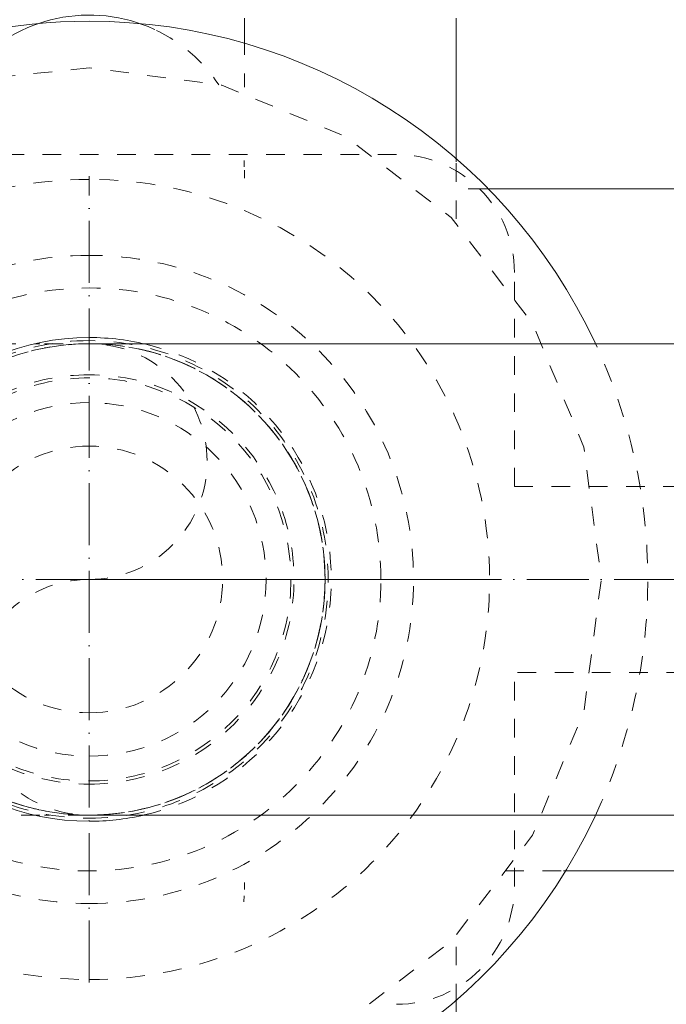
# Model space of a CAD drawing. Header units: millimetres. Extents: x 9824119 to 13672909, y -72394 to 462135.
# Tile 188 of 256: x 10119394 to 10119498, y 260 to 419. Entities that reach past the tile are written whole.
import ezdxf
from ezdxf import colors
from ezdxf.entities.mleader import LeaderData, LeaderLine
from ezdxf.math import Vec2, Vec3

# ---------------------------------------------------------------- set-up
doc = ezdxf.new("R2010")
doc.units = ezdxf.units.MM
doc.linetypes.add('ADSK_Осевая', pattern=[14, 10, -2, 0, -2])
doc.linetypes.add('ADSK_Скрыто', pattern=[6, 3, -3])
for name, color, linetype, lineweight in [('A-DETL-HDLN', 7, 'ADSK_Скрыто', 9), ('M-EQPM', 7, 'Continuous', 18), ('P-PIPE', 7, 'Continuous', 18), ('P-PIPE-CNTR', 7, 'ADSK_Осевая', 18), ('ОВ', 1, 'Continuous', 60)]:
    doc.layers.add(name, color=color, linetype=linetype, lineweight=lineweight)
doc.styles.add('ISO_1.0', font='isocpeur.ttf')
doc.styles.add('ISOCPEUR', font='isocpeui.ttf')

# ---------------------------------------------------------------- blocks, each defined once
blk = doc.blocks.new('ADSK_СтальСварка_Отвод_ГОСТ17375-2001 - Исполнение 2-V112-В_Этаж 01_Отопление')
at = {"layer": 'P-PIPE', "color": 1, "true_color": 0xff0000, "flags": 128}
for points in [[(28778.5, -10333.48), (28774.51, -10333.48), (28770.53, -10333.48), (28766.56, -10333.48), (28762.63, -10333.48), (28758.73, -10333.48), (28754.86, -10333.48), (28751.04, -10333.48), (28747.27, -10333.48), (28743.55, -10333.48), (28739.9, -10333.48), (28736.32, -10333.48), (28732.81, -10333.48), (28729.38, -10333.48), (28726.03, -10333.48), (28722.78, -10333.48), (28719.62, -10333.48), (28716.56, -10333.48), (28713.6, -10333.48), (28710.76, -10333.48), (28708.03, -10333.48), (28705.42, -10333.48), (28702.94, -10333.48), (28700.58, -10333.48), (28698.35, -10333.48), (28696.26, -10333.48), (28694.3, -10333.48), (28692.49, -10333.48), (28690.82, -10333.48), (28689.29, -10333.48), (28687.92, -10333.48), (28686.69, -10333.48), (28685.63, -10333.48), (28684.71, -10333.48), (28683.95, -10333.48), (28683.35, -10333.48), (28682.91, -10333.48), (28682.63, -10333.48), (28682.5, -10333.48), (28682.5, -10333.48)], [(28682.5, -10409.48), (28682.58, -10409.48), (28682.82, -10409.48), (28683.22, -10409.48), (28683.77, -10409.48), (28684.49, -10409.48), (28685.36, -10409.48), (28686.39, -10409.48), (28687.57, -10409.48), (28688.91, -10409.48), (28690.39, -10409.48), (28692.02, -10409.48), (28693.8, -10409.48), (28695.71, -10409.48), (28697.77, -10409.48), (28699.96, -10409.48), (28702.29, -10409.48), (28704.74, -10409.48), (28707.32, -10409.48), (28710.01, -10409.48), (28712.83, -10409.48), (28715.75, -10409.48), (28718.78, -10409.48), (28721.91, -10409.48), (28725.14, -10409.48), (28728.47, -10409.48), (28731.87, -10409.48), (28735.36, -10409.48), (28738.93, -10409.48), (28742.56, -10409.48), (28746.26, -10409.48), (28750.02, -10409.48), (28753.82, -10409.48), (28757.68, -10409.48), (28761.57, -10409.48), (28765.5, -10409.48), (28769.45, -10409.48), (28773.43, -10409.48), (28777.42, -10409.48)]]:
    blk.add_lwpolyline(points, dxfattribs=at)
at = {"layer": 'P-PIPE', "color": 1, "true_color": 0xff0000}
for start, end in [(86.4704, 96.2894), (105, 180), (180, 255), (263.7106, 273.4781)]:
    blk.add_arc((28682.5, -10371.48), 38, start, end, dxfattribs=at)
blk = doc.blocks.new('ADSK_СтальСварка_Отвод_ГОСТ17375-2001 - Исполнение 2-V48-В_Этаж 01_Отопление')
at = {"layer": 'A-DETL-HDLN', "color": 1, "true_color": 0xff0000, "flags": 128}
for points in [[(28601.7, -10333.48), (28602.36, -10333.48), (28606.27, -10333.48), (28610.13, -10333.48), (28613.95, -10333.48), (28617.72, -10333.48), (28621.44, -10333.48), (28625.09, -10333.48), (28628.67, -10333.48), (28632.18, -10333.48), (28635.62, -10333.48), (28638.96, -10333.48), (28642.22, -10333.48), (28645.38, -10333.48), (28648.43, -10333.48), (28651.39, -10333.48), (28654.23, -10333.48), (28656.96, -10333.48), (28659.57, -10333.48), (28662.06, -10333.48), (28664.42, -10333.48), (28666.64, -10333.48), (28668.74, -10333.48), (28670.69, -10333.48), (28672.51, -10333.48), (28674.18, -10333.48), (28674.52, -10333.48)], [(28675.28, -10333.48), (28675.7, -10333.48), (28677.07, -10333.48), (28678.3, -10333.48), (28679.37, -10333.48), (28680.28, -10333.48), (28681.04, -10333.48), (28681.64, -10333.48), (28682.08, -10333.48)], [(28682.94, -10333.49), (28684.02, -10333.51), (28685.53, -10333.6), (28687.05, -10333.76), (28688.55, -10333.97), (28690.05, -10334.24), (28691.53, -10334.57), (28693, -10334.96), (28694.45, -10335.41), (28695.88, -10335.92), (28697.29, -10336.48), (28698.68, -10337.1), (28700.04, -10337.78), (28701.38, -10338.51), (28702.68, -10339.29), (28703.95, -10340.12), (28705.19, -10341), (28706.39, -10341.94), (28707.55, -10342.91), (28708.68, -10343.94), (28709.76, -10345.01), (28710.79, -10346.12), (28711.78, -10347.27), (28712.73, -10348.46), (28713.63, -10349.69), (28714.47, -10350.95), (28715.27, -10352.25), (28716.01, -10353.57), (28716.7, -10354.93), (28717.34, -10356.31), (28717.91, -10357.71), (28718.44, -10359.14), (28718.9, -10360.59), (28719.31, -10362.05), (28719.66, -10363.53), (28719.94, -10365.02), (28720.17, -10366.53), (28720.34, -10368.04), (28720.45, -10369.55), (28720.49, -10371.07), (28720.5, -10371.48)], [(28720.5, -10371.48), (28720.47, -10373), (28720.37, -10374.52), (28720.22, -10376.03), (28720.01, -10377.54), (28719.74, -10379.03), (28719.41, -10380.52), (28719.02, -10381.98), (28718.57, -10383.44), (28718.06, -10384.87), (28717.5, -10386.28), (28716.88, -10387.67), (28716.2, -10389.03), (28715.47, -10390.36), (28714.69, -10391.67), (28713.86, -10392.94), (28712.98, -10394.18), (28712.04, -10395.38), (28711.07, -10396.54), (28710.04, -10397.66), (28708.97, -10398.74), (28707.86, -10399.78), (28706.71, -10400.77), (28705.52, -10401.72), (28704.29, -10402.61), (28703.03, -10403.46), (28701.73, -10404.25), (28700.41, -10405), (28699.05, -10405.69), (28697.67, -10406.32), (28696.27, -10406.9), (28694.84, -10407.42), (28693.39, -10407.89), (28691.93, -10408.29), (28690.45, -10408.64), (28688.96, -10408.93), (28687.45, -10409.16), (28685.94, -10409.33), (28684.43, -10409.43), (28682.91, -10409.48)], [(28674.52, -10409.48), (28672.97, -10409.48), (28671.2, -10409.48), (28669.28, -10409.48), (28667.22, -10409.48), (28665.03, -10409.48), (28662.71, -10409.48), (28660.25, -10409.48), (28657.68, -10409.48), (28654.98, -10409.48), (28652.17, -10409.48), (28649.24, -10409.48), (28646.21, -10409.48), (28643.08, -10409.48), (28639.85, -10409.48), (28636.53, -10409.48), (28633.12, -10409.48), (28629.63, -10409.48), (28626.06, -10409.48), (28622.43, -10409.48), (28618.73, -10409.48), (28614.98, -10409.48), (28611.17, -10409.48), (28607.31, -10409.48), (28603.42, -10409.48), (28601.7, -10409.48)], [(28682.12, -10409.48), (28681.78, -10409.48), (28681.22, -10409.48), (28680.5, -10409.48), (28679.63, -10409.48), (28678.6, -10409.48), (28677.42, -10409.48), (28676.09, -10409.48), (28675.28, -10409.48)]]:
    blk.add_lwpolyline(points, dxfattribs=at)
at = {"layer": 'A-DETL-HDLN', "color": 1, "true_color": 0xff0000}
for start, end in [(96.3644, 105), (0, 86.3954), (273.5531, 0), (255, 263.6356)]:
    blk.add_arc((28682.5, -10371.48), 38, start, end, dxfattribs=at)
blk = doc.blocks.new('TPE 32-230_50Hz_GRUNDFOS_1ph_0_75kW - TPE3 50-180_50_99272439-578154-В_Этаж 01_Отопление')
at = {"layer": 'A-DETL-HDLN', "color": 1, "true_color": 0xff0000}
for p, q in [((28692.9, -10282.75), (28693.05, -10282.82)), ((28707.5, -10283.92), (28707.5, -10292.11)), ((28707.5, -10283.92), (28707.5, -10292.11)), ((28707.45, -10303.94), (28707.49, -10304.94)), ((28741.62, -10313.36), (28741.62, -10304.21)), ((28741.62, -10313.36), (28741.62, -10304.21)), ((28746.58, -10308.48), (28741.62, -10308.48)), ((28746.58, -10308.48), (28741.62, -10308.48)), ((28749.53, -10418.48), (28758.85, -10418.48)), ((28749.53, -10418.48), (28758.85, -10418.48)), ((28707.48, -10422.48), (28707.42, -10423.48)), ((28741.62, -10439.7), (28741.62, -10430.03)), ((28741.62, -10439.7), (28741.62, -10430.03))]:
    blk.add_line(p, q, dxfattribs=at)
at = {"layer": 'A-DETL-HDLN', "color": 1, "true_color": 0xff0000, "flags": 128}
for points in [[(28661.32, -10292.2), (28661.86, -10291.37), (28662.44, -10290.55), (28663.06, -10289.76), (28663.7, -10289), (28664.38, -10288.26), (28665.08, -10287.55), (28665.81, -10286.87), (28666.57, -10286.21), (28667.35, -10285.59), (28668.16, -10285), (28668.99, -10284.45), (28669.84, -10283.92), (28670.71, -10283.43), (28671.6, -10282.98)], [(28693.33, -10282.96), (28693.8, -10283.18), (28694.68, -10283.65), (28695.55, -10284.16), (28696.39, -10284.7), (28697.21, -10285.27), (28698.01, -10285.87), (28698.78, -10286.51), (28699.52, -10287.18), (28700.24, -10287.87), (28700.93, -10288.6), (28701.59, -10289.35), (28702.22, -10290.12), (28702.82, -10290.92), (28703.39, -10291.75)], [(28682.5, -10288.98), (28665.1, -10290.84), (28648.52, -10296.3), (28633.46, -10305.14), (28620.6, -10316.94), (28610.5, -10331.21)], [(28682.5, -10453.98), (28703.85, -10451.17), (28723.75, -10442.93), (28740.83, -10429.82), (28753.94, -10412.73), (28762.19, -10392.84), (28765, -10371.48), (28762.19, -10350.13), (28753.94, -10330.23), (28740.83, -10313.15), (28723.75, -10300.04), (28703.85, -10291.79), (28682.5, -10288.98)], [(28707.5, -10306.77), (28707.5, -10306.33), (28707.5, -10305.98), (28707.5, -10305.72), (28707.5, -10305.56), (28707.5, -10305.49)], [(28707.5, -10305.53), (28707.5, -10305.67), (28707.5, -10305.9), (28707.5, -10306.22)], [(28707.5, -10421.44), (28707.5, -10421.3), (28707.5, -10421.07), (28707.5, -10420.74), (28707.5, -10420.33)], [(28707.5, -10420.64), (28707.5, -10420.99), (28707.5, -10421.24), (28707.5, -10421.41), (28707.5, -10421.48)]]:
    blk.add_lwpolyline(points, dxfattribs=at)
at = {"layer": 'M-EQPM', "color": 1, "true_color": 0xff0000}
for p, q in [((28707.5, -10280.98), (28707.5, -10283.91)), ((28707.5, -10280.98), (28707.5, -10283.91)), ((28741.62, -10304.17), (28741.62, -10280.98)), ((28741.62, -10304.17), (28741.62, -10280.98)), ((28809.87, -10308.48), (28746.63, -10308.48)), ((28809.87, -10308.48), (28746.63, -10308.48)), ((28758.9, -10418.48), (28809.87, -10418.48)), ((28758.9, -10418.48), (28809.87, -10418.48)), ((28741.62, -10445.98), (28741.62, -10439.7)), ((28741.62, -10445.98), (28741.62, -10439.7))]:
    blk.add_line(p, q, dxfattribs=at)
at = {"layer": 'M-EQPM', "color": 1, "true_color": 0xff0000, "flags": 128}
blk.add_lwpolyline([(28671.6, -10282.98), (28672.51, -10282.56), (28673.44, -10282.18), (28674.38, -10281.84), (28675.33, -10281.53), (28676.29, -10281.26), (28677.27, -10281.04), (28678.25, -10280.85), (28679.24, -10280.7), (28680.23, -10280.59), (28681.23, -10280.52), (28682.23, -10280.48), (28683.23, -10280.49), (28684.23, -10280.54), (28685.22, -10280.63), (28686.21, -10280.76), (28687.2, -10280.93), (28688.18, -10281.14), (28689.15, -10281.38), (28690.1, -10281.67), (28691.05, -10281.99), (28691.98, -10282.35), (28692.9, -10282.75)], dxfattribs=at)
blk = doc.blocks.new('ADSK_СтальСварка_Переход_ГОСТ17378-2001 - Исполнение 2-626714-В_Этаж 01_Отопление')
at = {"layer": 'A-DETL-HDLN', "color": 1, "true_color": 0xff0000}
for radius, start, end in [(38, 90.5797, 119.4203), (38, 270.5797, 89.4203), (38, 120.5797, 149.4203), (28.5, 90, 270), (28.5, 270, 90), (38, 150.5797, 179.4203), (38, 180.5797, 209.4203), (38, 210.5797, 239.4203), (38, 240.5797, 269.4203)]:
    blk.add_arc((28682.5, -10371.48), radius, start, end, dxfattribs=at)
blk = doc.blocks.new('ADSK_СтальСварка_Переход_ГОСТ17378-2001 - Исполнение 2-V164-В_Этаж 01_Отопление')
at = {"layer": 'A-DETL-HDLN', "color": 1, "true_color": 0xff0000}
for start, end in [(90.5797, 119.4203), (270.5797, 89.4203), (120.5797, 149.4203), (150.5797, 179.4203), (180.5797, 209.4203), (210.5797, 239.4203), (240.5797, 269.4203)]:
    blk.add_arc((28682.5, -10371.48), 38, start, end, dxfattribs=at)
blk = doc.blocks.new('Tecofi_VPI4449-02_Затвор дисковый поворотный с ручкой - Затвор дисковый поворотный с рычагом_VPI 4449-02-626913-В_Этаж 01_Отопление')
at = {"layer": 'A-DETL-HDLN', "color": 1, "true_color": 0xff0000}
for p, q in [((28732, -10302.98), (28625.24, -10302.98)), ((28751, -10356.48), (28751, -10321.98)), ((28751, -10356.48), (28832.5, -10356.48)), ((28832.5, -10386.48), (28751, -10386.48)), ((28751, -10420.98), (28751, -10386.48))]:
    blk.add_line(p, q, dxfattribs=at)
for centre, radius, start, end in [((28732, -10321.98), 19, 0, 90), ((28682.5, -10371.48), 52.25, 90, 270), ((28682.5, -10371.48), 52.25, 270, 90), ((28682.5, -10371.48), 32.5, 90, 270), ((28682.5, -10371.48), 32.5, 270, 90), ((28732, -10420.98), 19, 270, 0)]:
    blk.add_arc(centre, radius, start, end, dxfattribs=at)
blk = doc.blocks.new('VM_Фланец_ГОСТ 33259-2015 - VM_Фланец_ГОСТ 33259-2015-V165-В_Этаж 01_Отопление')
at = {"layer": 'A-DETL-HDLN'}
for radius, start, end in [(39, 282.8212, 75.5005), (90, 334.92, 25.06)]:
    blk.add_arc((28682.5, -10371.48), radius, start, end, dxfattribs=at)
at = {"layer": 'P-PIPE', "lineweight": 9}
for radius, start, end in [(90, 90, 270), (90, 25.0917, 90), (39, 90, 270), (39, 75.5736, 90), (39, 270, 282.7481), (90, 270, 334.8883)]:
    blk.add_arc((28682.5, -10371.48), radius, start, end, dxfattribs=at)
blk = doc.blocks.new('VM_Фланец_ГОСТ 33259-2015 - VM_Фланец_ГОСТ 33259-2015-V166-В_Этаж 01_Отопление')
at = {"layer": 'A-DETL-HDLN'}
for radius, start, end in [(39, 282.8212, 75.5005), (90, 334.92, 25.06)]:
    blk.add_arc((28682.5, -10371.48), radius, start, end, dxfattribs=at)
blk = doc.blocks.new('Tecofi_VPI4449-02_Затвор дисковый поворотный с ручкой - Затвор дисковый поворотный с рычагом_VPI 4449-02-V111-В_Этаж 01_Отопление')
at = {"layer": 'A-DETL-HDLN', "color": 1, "true_color": 0xff0000}
for p, q in [((28732, -10302.98), (28625.24, -10302.98)), ((28751, -10356.48), (28751, -10321.98)), ((28751, -10356.48), (28832.5, -10356.48)), ((28832.5, -10386.48), (28751, -10386.48)), ((28751, -10420.98), (28751, -10386.48))]:
    blk.add_line(p, q, dxfattribs=at)
for centre, radius, start, end in [((28732, -10321.98), 19, 0, 90), ((28682.5, -10371.48), 52.25, 90, 270), ((28682.5, -10371.48), 52.25, 270, 90), ((28682.5, -10371.48), 32.5, 90, 270), ((28682.5, -10371.48), 32.5, 270, 90), ((28732, -10420.98), 19, 270, 0)]:
    blk.add_arc(centre, radius, start, end, dxfattribs=at)
blk = doc.blocks.new('VM_Фланец_ГОСТ 33259-2015 - VM_Фланец_ГОСТ 33259-2015-V167-В_Этаж 01_Отопление')
at = {"layer": 'A-DETL-HDLN'}
for radius, start, end in [(39, 282.8212, 75.5005), (90, 334.92, 25.06)]:
    blk.add_arc((28682.5, -10371.48), radius, start, end, dxfattribs=at)
blk = doc.blocks.new('Tecofi_CB6441_Клапан обратный межфланцевый - Клапан обратный межфланцевый одностворчатый_CB 5440-627164-В_Этаж 01_Отопление')
at = {"layer": 'A-DETL-HDLN', "color": 1, "true_color": 0xff0000}
for radius, start, end in [(64.5, 90, 270), (64.5, 270, 90), (21.5, 90, 270), (21.5, 270, 90)]:
    blk.add_arc((28682.5, -10371.48), radius, start, end, dxfattribs=at)
blk = doc.blocks.new('VM_Фланец_ГОСТ 332591 - VM_Фланец_ГОСТ 33259-2015 2-627168-В_Этаж 01_Отопление')
at = {"layer": 'A-DETL-HDLN'}
for radius, start, end in [(90, 334.92, 25.06), (33, 90, 270), (33, 270, 90)]:
    blk.add_arc((28682.5, -10371.48), radius, start, end, dxfattribs=at)
blk = doc.blocks.new('VM_Фланец_ГОСТ 332591 - VM_Фланец_ГОСТ 33259-2015 2-V168-В_Этаж 01_Отопление')
at = {"layer": 'A-DETL-HDLN'}
for radius, start, end in [(47, 0, 180), (38.5, 90, 270), (38.5, 270, 90), (90, 334.92, 25.06), (33, 90, 270), (33, 270, 90), (47, 180, 0)]:
    blk.add_arc((28682.5, -10371.48), radius, start, end, dxfattribs=at)
blk = doc.blocks.new('_None')

msp = doc.modelspace()

# ---------------------------------------------------------------- linework, layer by layer
at = {"layer": 'A-DETL-HDLN', "color": 1, "true_color": 0xff0000}
for centre, radius, start, end in [((10119404.99, 328.78), 38, 0, 106.9683), ((10119404.99, 328.78), 38, 0, 106.9683), ((10119404.99, 328.78), 38, 0, 106.9683), ((10119404.99, 328.78), 38, 0, 106.9683), ((10119404.99, 347.78), 19, 270, 90), ((10119404.99, 347.78), 19, 270, 90), ((10119404.99, 347.78), 19, 270, 90), ((10119404.99, 347.78), 19, 270, 90), ((10119404.99, 309.78), 19, 90, 270), ((10119404.99, 309.78), 19, 90, 270), ((10119404.99, 309.78), 19, 90, 270), ((10119404.99, 309.78), 19, 90, 270), ((10119404.99, 328.78), 38, 253.0317, 0), ((10119404.99, 328.78), 38, 253.0317, 0), ((10119404.99, 328.78), 38, 253.0317, 0), ((10119404.99, 328.78), 38, 253.0317, 0)]:
    msp.add_arc(centre, radius, start, end, dxfattribs=at)
at = {"layer": 'P-PIPE-CNTR', "color": 1, "true_color": 0xff0000}
for p, q in [((10119404.99, 263.78), (10119404.99, 393.78)), ((10119404.99, 263.78), (10119404.99, 393.78)), ((10119404.99, 263.78), (10119404.99, 393.78)), ((10119404.99, 263.78), (10119404.99, 393.78)), ((10119404.99, 263.78), (10119404.99, 393.78)), ((10119339.99, 328.78), (10119469.99, 328.78)), ((10119339.99, 328.78), (10119469.99, 328.78)), ((10119339.99, 328.78), (10119469.99, 328.78)), ((10119339.99, 328.78), (10119469.99, 328.78)), ((10119339.99, 328.78), (10119469.99, 328.78)), ((10119404.99, 328.78), (10119504.99, 328.78))]:
    msp.add_line(p, q, dxfattribs=at)

# ---------------------------------------------------------------- block references
at = {"layer": 'A-DETL-HDLN', "color": 1, "true_color": 0xff0000}
for name in ['TPE 32-230_50Hz_GRUNDFOS_1ph_0_75kW - TPE3 50-180_50_99272439-578154-В_Этаж 01_Отопление', 'Tecofi_VPI4449-02_Затвор дисковый поворотный с ручкой - Затвор дисковый поворотный с рычагом_VPI 4449-02-626913-В_Этаж 01_Отопление', 'Tecofi_VPI4449-02_Затвор дисковый поворотный с ручкой - Затвор дисковый поворотный с рычагом_VPI 4449-02-V111-В_Этаж 01_Отопление', 'Tecofi_CB6441_Клапан обратный межфланцевый - Клапан обратный межфланцевый одностворчатый_CB 5440-627164-В_Этаж 01_Отопление', 'ADSK_СтальСварка_Отвод_ГОСТ17375-2001 - Исполнение 2-V48-В_Этаж 01_Отопление', 'ADSK_СтальСварка_Переход_ГОСТ17378-2001 - Исполнение 2-626714-В_Этаж 01_Отопление', 'ADSK_СтальСварка_Переход_ГОСТ17378-2001 - Исполнение 2-V164-В_Этаж 01_Отопление']:
    msp.add_blockref(name, (10090722.49, 10700.26), dxfattribs=at)
at = {"layer": 'A-DETL-HDLN'}
for name in ['VM_Фланец_ГОСТ 33259-2015 - VM_Фланец_ГОСТ 33259-2015-V165-В_Этаж 01_Отопление', 'VM_Фланец_ГОСТ 332591 - VM_Фланец_ГОСТ 33259-2015 2-V168-В_Этаж 01_Отопление', 'VM_Фланец_ГОСТ 332591 - VM_Фланец_ГОСТ 33259-2015 2-627168-В_Этаж 01_Отопление', 'VM_Фланец_ГОСТ 33259-2015 - VM_Фланец_ГОСТ 33259-2015-V166-В_Этаж 01_Отопление', 'VM_Фланец_ГОСТ 33259-2015 - VM_Фланец_ГОСТ 33259-2015-V167-В_Этаж 01_Отопление', 'VM_Фланец_ГОСТ 33259-2015 - VM_Фланец_ГОСТ 33259-2015-V166-В_Этаж 01_Отопление']:
    msp.add_blockref(name, (10090722.49, 10700.26), dxfattribs=at)
at = {"layer": 'P-PIPE', "color": 1, "true_color": 0xff0000}
msp.add_blockref('ADSK_СтальСварка_Отвод_ГОСТ17375-2001 - Исполнение 2-V112-В_Этаж 01_Отопление', (10090722.49, 10700.26), dxfattribs=at)

# ---------------------------------------------------------------- texts
at = {"char_height": 300, "attachment_point": 1, "style": 'ISOCPEUR'}
for s, insert, width in [('\\pi13638.10589;{\\fISOCPEUR|b0|i0|c204|p34;\\H1.66667x;\\L\\C7;\\P\\pi10874.35036;\\H1.1x;Общие указания\\l\\P\\pi13638.10589;\\P\\pi-900,l1200,t1200;\\H0.72727x;1.^IПроект выполнен на основании задания заказчика и задания на проектирование архитектурно-строительных чертежей.\\P2.^IПроект соответствует действующим нормам :\\P\\pl900,t900;\\fSymbol|b0|i0|c2|p18;·^I\\fISOCPEUR|b0|i0|c204|p34;КМК 2. 04.05-97* "Отопление, вентиляция и кондиционирование воздуха".\\P\\fSymbol|b0|i0|c2|p18;·^I\\fISOCPEUR|b0|i0|c204|p34;ШНК 2.08.02-09* "Общественные здания и сооружение" \\P\\fSymbol|b0|i0|c2|p18;·^I\\fISOCPEUR|b0|i0|c204|p34;КМК 2.01.01-94 "Климатические и физико-геологические данные для проектирования".\\P\\fSymbol|b0|i0|c2|p18;·^I\\fISOCPEUR|b0|i0|c204|p34;КМК 2.01.04-97* "Строительная теплотехника".\\P\\fSymbol|b0|i0|c2|p18;·^I\\fISOCPEUR|b0|i0|c204|p34;ГОСТ 21.602-2003 "Правила выполнения рабочей документации отопления, вентиляции и кондиционирования".\\P\\fSymbol|b0|i0|c2|p18;·^I\\fISOCPEUR|b0|i0|c204|p34;ШНК \\fISOCPEUR|b0|i0|c186|p34;2.01.02-04\\fISOCPEUR|b0|i0|c204|p34; - \\fISOCPEUR|b0|i0|c186|p34;"\\fISOCPEUR|b0|i0|c204|p34;Пожарная безопасность зданий и сооружений\\fISOCPEUR|b0|i0|c186|p34;"\\fISOCPEUR|b0|i0|c204|p34;;\\P\\pl1200,t1200;3.^I  Расчетные параметры наружного воздуха для проектирования отопления, вентиляции и кондиционирования воздуха приняты по КМК 2.01.01-94.\\P\\pi-300,l300,tz;      Для проектирования отопления, вентиляции и кондиционирования воздуха: \\P\\pl1500,t1500;-^IХолодный  период  года Тн\\fISOCPEUR|b0|i0|c186|p34;=-14.0°C\\fISOCPEUR|b0|i0|c204|p34;; I=-12,4 кДж/кг (Парам. Б);\\P-^IТеплый  период  года Тн=33°C; I=55,7 кДж/кг  (Парам. А);\\P-^IТеплый  период  года Тн=37,5°C; I=65,2 кДж/кг (Парам. Б);\\P-^IСкорость ветра  - V=1,6 м/сек - холодный период;\\P-^IСкорость ветра  - V=1,9 м/сек - теплый  период;\\P-^IПродолжительность отопительного периода  Zот.пер.=129суток;\\P-^IСредняя температура отопительного периода  tот.пер.=2,7°C;\\P-^IБарометрическое давление в районе строительства Рбар=950 Гпа.\\P\\pi600,l0,tz;\\P\\pi11458.1097;\\LТЕПЛОСНАБЖЕНИЕ\\P\\pi13638.10589;\\l\\P\\pi0;\\C0;В качестве источника тепла выбран установленный во дворе здания тепловой насос, рассчитанный на работу в температурном режиме 40–30 °C.^J^JСистема отопления спроектирована как двухтрубная, в ней используются напольный фанкойл.\\P^JОсновным источником тепла является тепловой насос. \\P^JОсновное охлаждение осуществляется с помощью\\Pтепловых насосов. Для отвода конденсата, образующегося в фанкойлах, предусмотрены дренажные трубы. Основные водосточные и обратные трубы выполнены из полипропилена. \\P\\pi600;^JОсновные подающие и обратные трубы выполнены из полипропилена. Слив воды из системы осуществляется через регулировочный узел. Для снижения теплопотерь через трубы выполнены работы по теплоизоляции.\\C7; \\P\\pi12278.10827;\\LОТОПЛЕНИЕ\\l\\P\\pi0;  Для достижения  комфортных условий в зимнее время и компенсации теплопотерь в помещениях установлены \\C0;фанкойл\\C7;ы обеспечивающие в помещениях нормируемую температуру воздуха:\\P\\pi-300,l1500,t1500;-^IКабинет врача +20°C.\\P-^IЗал       +22°C.\\P-^IФизиотерапия     +21°C.\\P\\pi0,l0,tz;   На каждом приборе предусматривается устанавка термостатического клапана и запорного крана. Рекомендуется применить трубопроводы стабильные полипропиленовые. Система теплоснабжения \\C0;фанкойл\\C7;ов двухтрубная с принудительной циркуляцией, горизонтальная. Удаление воздуха осуществляется из воздухоспускных кранов установленных в \\C0;фанкойл\\C7;ах. Все монтажные и наладочные работы проводить в соответствии с нормативными документами и инструкциям фирм-изготовителя.}', (9986122.19, 27067.08), 27276.2118), ('{\\fISOCPEUR|b0|i0|c204|p34;\\C7;^I\\A1;\\L\\P\\pi10515.36534;\\H1.33333x;ВЕНТИЛЯЦИЯ\\P\\pi0;\\l^IВ здании предусмотрена приточно-вытяжная вентиляция с естественным и \\Pмеханическим побуждением, для функционально различных и конструктивно раздельных групп \\Pпомещений.   ^I  \\P^IТакже предусматривается естественная вентиляция с удалением и поступлением воздуха через окна и двери.\\P^IУдаление воздуха из помещений производится с помощью вытяжных решеток.\\P^IМатериал воздуховодов - тонколистовая оцинкованная сталь по ГОСТ 14918-80.\\P^IВоздуховоды систем вытяжной вентиляции выполняются класса "Н" (нормально плотный).\\P^IМонтаж систем вентиляции выполнить в соответствии с \\A0;КМК 3.05.01.-9\\A1;7\\P\\A0;\\L\\P\\pi12075.36144;\\P\\pi7995.37164;ПРИМЕЧАНИЯ (ТЕПЛОСНАБЖЕНИЕ)\\P\\pi-900,l900,t900;\\l1.^IЧертеж читать совместно со спецификацией и с другими разделами проекта.\\P2.^IМонтаж оборудования и трубопроводов производить в соответствии с местными \\P\\pi0;действующими нормами и правилами, и требованиями завода-изготовителя оборудования.\\P\\pi-900;3.^IТрубопроводы системы теплоснабжения радиаторов приняты полипропиленовыми.\\P4.^IНа планах и схемах указаны наружный диаметр и толщина стенки полипропиленовых \\P\\pi0;трубопроводов.\\P\\pi-900;5.^IПриборы и трубопроводы нанесены условно.\\P6.^IУклон трубопроводов выполнить согласно схемам в сторону ближайшего вертикального \\P\\pi0;стояка.\\P\\pi-900;7.^IВсе отметки указаны от уровня пола этажа. \\P8.^IКрепить трубу в штробе каждые 2 метра.\\P9.^IТрубопроводы отопления, прокладываемые в полу покрыть трубчатой тепловой изоляцией \\P\\pi0;из вспученного полителена "Isocom" толщиной 9 мм.\\P\\pi-900;10.^IДиаметры запорно-регулирующей арматуры и фильтров соответствуют диаметру \\P\\pi0;трубопроводов, если не указано иное.\\P\\pi3390,l600,tz;\\P\\pi5455.37799,l0;\\LПРИМЕЧАНИЯ (ВЕНТИЛЯЦИЯ И КОНДИЦИОНИРОВАНИЕ)\\l\\P\\pi-900,l900,t900;1.^IВентиляционные системы показаны условно.\\P2.^IЧертеж читать совместно со спецификацией и остальными разделами проекта \\P3.^IВсе неплотности при пересечении инженерными коммуникациями огнестойких стен, \\P\\pi0;перекрытий и перегородок заделать материалами, соответствующими по степени \\Pогнестойкости пересекаемым ограждениям.\\P\\pi-900;4.^IВ сан-узлах двери не оборудованные переточными решетками, предусмотреть с \\P\\pi0;подрезкой дверного полотна, высота щели не менее 20 мм. Если конструкция дверей не \\Pпозволяет предусмотреть щели в нижней части, то необходимо выполнить установку \\Pжалюзийной решетки в нижней половине двери.\\P\\pi-900;5.^IРазместить все приборы для измерения температуры, давления и скорости потока в \\P\\pi0;доступных местах с прямыми секциями труб или воздуховодов наверху или внизу, \\Pсогласно рекомендациям завода изготовителя для точности показаний.\\P\\pi-900;6.^IУстановить расположение диффузоров, отдушин и вентиляционных решеток согласно \\P\\pi0;архитектурным планам потолка, освещения и другим деталям/узлам потолка и \\Pвыполнить незначительные изменения для обеспечения соответствия.\\P\\pi-900;7.^IМонтаж оборудования выполнить в соответствии с местными нормами и правилами, а \\P\\pi0;так же требованиями завода-изготовителя оборудования \\P\\pi-900;8.^IВсе отметки оборудований даны от пола этажа.\\P}', (10015733.61, 26003.42), 24350.7239)]:
    msp.add_mtext(s, dxfattribs=dict(at, insert=insert, width=width))

# ---------------------------------------------------------------- leaders
at = {"layer": 'ОВ', "color": 7, "lineweight": 25}
ml = msp.add_multileader_mtext('Standard', dxfattribs=at)
ml.set_content('{\\C0;Buffer tank \\PL=2000 }', color=7, style='ISO_1.0')
ml.set_leader_properties(linetype='Continuous', lineweight=25)
ml.set_arrow_properties(name='NONE')
ml.build(insert=Vec2(0, 0))
ml.multileader.update_dxf_attribs({"has_dogleg": 0, "text_left_attachment_type": 6, "text_right_attachment_type": 6, "dogleg_length": 0.36, "arrow_head_size": 0.321})
ctx = ml.context
ctx.base_point, ctx.char_height, ctx.arrow_head_size, ctx.landing_gap_size, ctx.plane_origin = Vec3(10122854.71, 746.51), 356.2085, 0.321, 1.37, Vec3(10133567.32, 6332.15)
ctx.left_attachment, ctx.right_attachment, ctx.text_align_type = 6, 6, 1
notes = []
notes.append((ctx, [(0, (1, 1, 0), (10122854.35, 746.51), (1, 0), 0.36, [(10, [(10118904.71, 53.04)], 0, [])])]))
ctx.mtext.insert, ctx.mtext.width, ctx.mtext.defined_height, ctx.mtext.alignment, ctx.mtext.flow_direction = Vec3(10124120.62, 1173.96), 8131.4804, 1492.2, 2, 5
for ctx, leaders in notes:
    for number, flags, end, landing, length, lines in leaders:
        leader = LeaderData()
        leader.index, (leader.has_last_leader_line, leader.has_dogleg_vector, leader.attachment_direction) = number, flags
        leader.last_leader_point, leader.dogleg_vector, leader.dogleg_length = Vec3(end), Vec3(landing), length
        for number, points, colour, breaks in lines:
            line = LeaderLine()
            line.index, line.vertices, line.color, line.breaks = number, Vec3.list(points), colors.encode_raw_color(colour), breaks
            leader.lines.append(line)
        ctx.leaders.append(leader)

doc.saveas('drawing.dxf')
